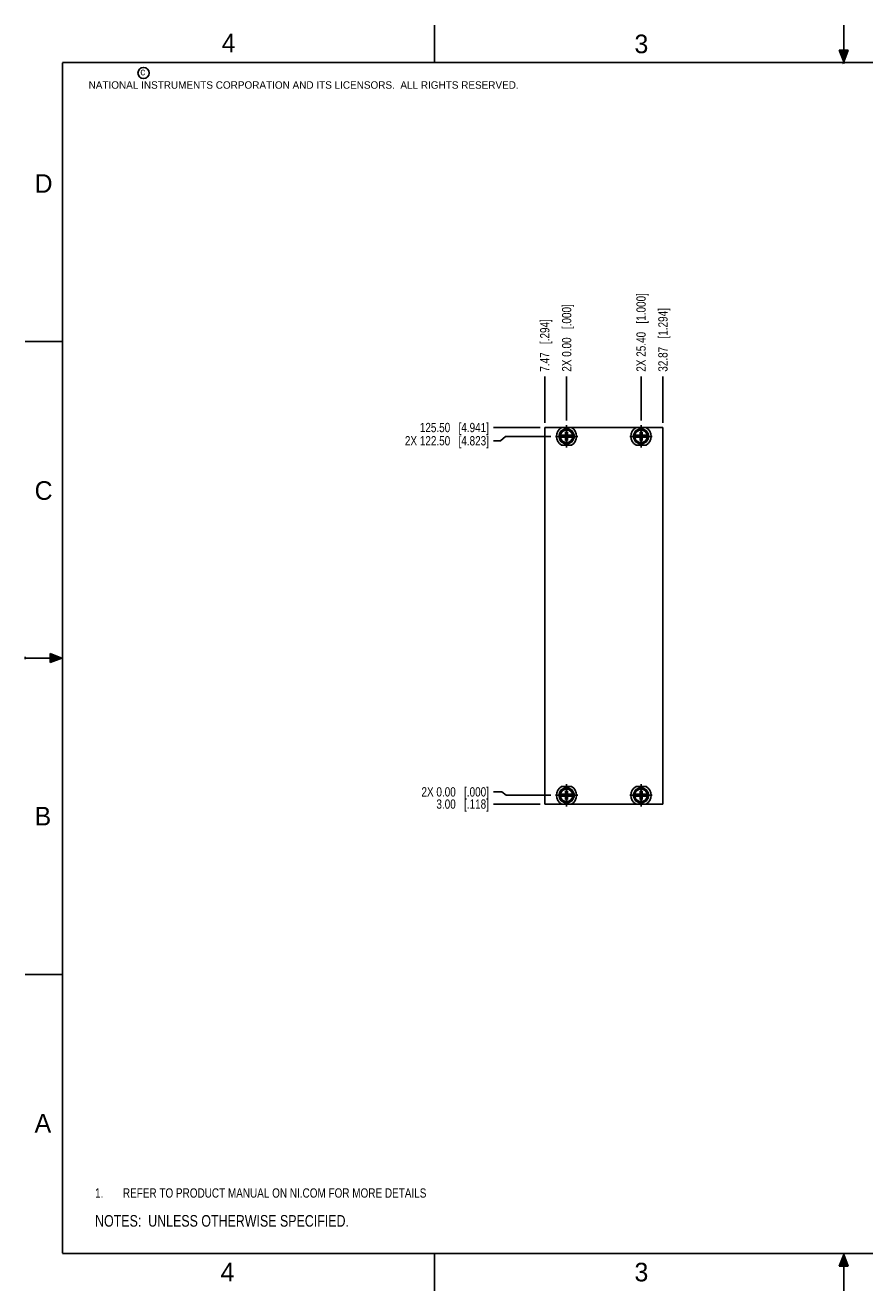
# Model space of a CAD drawing. Header units: inches. Extents: x 0 to 22, y 0 to 17.
# Tile 1 of 8: x 0 to 11.3, y 0 to 17. Entities that reach past the tile are written whole.
import ezdxf

# ---------------------------------------------------------------- set-up
doc = ezdxf.new("R2010")
doc.units = ezdxf.units.IN
doc.header["$LTSCALE"] = 1.21
doc.header["$MEASUREMENT"] = 0
doc.linetypes.add('CENTER', pattern=[0.6, 0.375, -0.075, 0.075, -0.075])
doc.layers.get('0').update_dxf_attribs({"linetype": 'CONTINUOUS'})
for name, color, linetype in [('DEFAULT_1', 7, 'CENTER'), ('DETAIL', 7, 'CONTINUOUS'), ('DIMENSIONS', 7, 'CONTINUOUS')]:
    doc.layers.add(name, color=color, linetype=linetype)
doc.styles.get("Standard").update_dxf_attribs({"font": 'txt', "width": 0.8})
doc.styles.add('TEXTSTYLE_2', font='txt')
doc.dimstyles.new('DIMSTYLE_1', dxfattribs={"dimtxt": 0.125, "dimasz": 0.18, "dimexe": 0.125, "dimexo": 0.0625, "dimgap": 0.03125, "dimtad": 0, "dimtih": 1, "dimtoh": 1, "dimzin": 0, "dimdsep": 46, "dimtxsty": 'STANDARD', "dimblk": '_FILLED', "dimblk1": '_FILLED', "dimblk2": '_FILLED', "dimcen": 0.09, "dimazin": 0, "dimtp": 0.01, "dimtm": 0.01, "dimtfac": 1, "dimtofl": 0, "dimtmove": 0, "dimatfit": 3, "dimldrblk": '_FILLED', "dimfxl": 1, "dimtolj": 1, "dimtzin": 0, "dimarcsym": 0})

# ---------------------------------------------------------------- blocks, each defined once
blk = doc.blocks.new('CUSTOM_NOTE_BL0', base_point=(3.625, 1.312))
at = {"color": 2, "linetype": 'CONTINUOUS', "width": 0.8}
for s, p in [('1.', (0.938, 1.25)), ('REFER TO PRODUCT MANUAL ON NI.COM FOR MORE DETAILS', (1.312, 1.25))]:
    blk.add_text(s, height=0.125, dxfattribs=at).set_placement(p)
blk = doc.blocks.new('*D0')
at = {"layer": 'DIMENSIONS', "color": 2, "linetype": 'CONTINUOUS'}
blk.add_line((6.92, 6.537), (6.295, 6.537), dxfattribs=at)
at = {"layer": 'DIMENSIONS', "color": 2, "linetype": 'CONTINUOUS', "insert": (6.232, 6.6), "char_height": 0.125, "width": 1.125, "attachment_point": 3, "line_spacing_factor": 0.9}
blk.add_mtext('3.00{\\ftxt.shx;\\W1.000000;\\H0.125000; }[.118]', dxfattribs=at)
blk = doc.blocks.new('_FILLED')
at = {"color": 0, "linetype": 'BYBLOCK'}
blk.add_solid([(0, 0), (-1, 0.174), (-1, -0.174)], dxfattribs=at)
blk = doc.blocks.new('*D1')
at = {"layer": 'DIMENSIONS', "color": 2, "linetype": 'CONTINUOUS'}
for p, q in [((6.404, 6.702), (6.295, 6.702)), ((6.464, 6.655), (6.404, 6.702)), ((7.064, 6.655), (6.464, 6.655))]:
    blk.add_line(p, q, dxfattribs=at)
at = {"layer": 'DIMENSIONS', "color": 2, "linetype": 'CONTINUOUS', "insert": (6.232, 6.764), "char_height": 0.125, "width": 1.425, "attachment_point": 3, "line_spacing_factor": 0.9}
blk.add_mtext('2X 0.00{\\ftxt.shx;\\W1.000000;\\H0.125000; }[.000]', dxfattribs=at)
blk = doc.blocks.new('*D2')
at = {"layer": 'DIMENSIONS', "color": 2, "linetype": 'CONTINUOUS'}
for p, q in [((6.386, 11.419), (6.295, 11.419)), ((6.454, 11.478), (6.386, 11.419)), ((7.064, 11.478), (6.454, 11.478))]:
    blk.add_line(p, q, dxfattribs=at)
at = {"layer": 'DIMENSIONS', "color": 2, "linetype": 'CONTINUOUS', "insert": (6.232, 11.481), "char_height": 0.125, "width": 1.725, "attachment_point": 3, "line_spacing_factor": 0.9}
blk.add_mtext('2X 122.50{\\ftxt.shx;\\W1.000000;\\H0.125000; }[4.823]', dxfattribs=at)
blk = doc.blocks.new('*D3')
at = {"layer": 'DIMENSIONS', "color": 2, "linetype": 'CONTINUOUS'}
blk.add_line((6.92, 11.596), (6.295, 11.596), dxfattribs=at)
at = {"layer": 'DIMENSIONS', "color": 2, "linetype": 'CONTINUOUS', "insert": (6.232, 11.659), "char_height": 0.125, "width": 1.425, "attachment_point": 3, "line_spacing_factor": 0.9}
blk.add_mtext('125.50{\\ftxt.shx;\\W1.000000;\\H0.125000; }[4.941]', dxfattribs=at)
blk = doc.blocks.new('*D4')
at = {"layer": 'DIMENSIONS', "color": 2, "linetype": 'CONTINUOUS'}
blk.add_line((6.982, 11.659), (6.982, 12.284), dxfattribs=at)
at = {"layer": 'DIMENSIONS', "color": 2, "linetype": 'CONTINUOUS', "insert": (6.92, 12.346), "char_height": 0.125, "width": 1.125, "attachment_point": 1, "rotation": 90, "line_spacing_factor": 0.9}
blk.add_mtext('7.47{\\ftxt.shx;\\W1.000000;\\H0.125000; }[.294]', dxfattribs=at)
blk = doc.blocks.new('*D5')
at = {"layer": 'DIMENSIONS', "color": 2, "linetype": 'CONTINUOUS'}
blk.add_line((7.276, 11.69), (7.276, 12.284), dxfattribs=at)
at = {"layer": 'DIMENSIONS', "color": 2, "linetype": 'CONTINUOUS', "insert": (7.214, 12.346), "char_height": 0.125, "width": 1.425, "attachment_point": 1, "rotation": 90, "line_spacing_factor": 0.9}
blk.add_mtext('2X 0.00{\\ftxt.shx;\\W1.000000;\\H0.125000; }[.000]', dxfattribs=at)
blk = doc.blocks.new('*D6')
at = {"layer": 'DIMENSIONS', "color": 2, "linetype": 'CONTINUOUS'}
blk.add_line((8.276, 11.69), (8.276, 12.284), dxfattribs=at)
at = {"layer": 'DIMENSIONS', "color": 2, "linetype": 'CONTINUOUS', "insert": (8.214, 12.346), "char_height": 0.125, "width": 1.625, "attachment_point": 1, "rotation": 90, "line_spacing_factor": 0.9}
blk.add_mtext('2X 25.40{\\ftxt.shx;\\W1.000000;\\H0.125000; }[1.000]', dxfattribs=at)
blk = doc.blocks.new('*D7')
at = {"layer": 'DIMENSIONS', "color": 2, "linetype": 'CONTINUOUS'}
blk.add_line((8.57, 11.659), (8.57, 12.284), dxfattribs=at)
at = {"layer": 'DIMENSIONS', "color": 2, "linetype": 'CONTINUOUS', "insert": (8.508, 12.346), "char_height": 0.125, "width": 1.325, "attachment_point": 1, "rotation": 90, "line_spacing_factor": 0.9}
blk.add_mtext('32.87{\\ftxt.shx;\\W1.000000;\\H0.125000; }[1.294]', dxfattribs=at)
blk = doc.blocks.new('NOTES_HEADER_BL2', base_point=(3.1215, 0.9375))
at = {"layer": 'DETAIL', "color": 2, "linetype": 'CONTINUOUS', "width": 0.8}
blk.add_text('NOTES:  UNLESS OTHERWISE SPECIFIED.', height=0.156, dxfattribs=at).set_placement((0.9375, 0.8595))

msp = doc.modelspace()

# ---------------------------------------------------------------- hatches: boundary and pattern name
at = {"linetype": 'CONTINUOUS'}
for points in [[(11, 16.51), (10.938, 16.666), (11.062, 16.666)], [(0.334, 8.562), (0.49, 8.5), (0.334, 8.438)], [(10.938, 0.329), (11, 0.485), (11.062, 0.329)]]:
    msp.add_hatch(color=2, dxfattribs=at).paths.add_polyline_path(points)

# ---------------------------------------------------------------- linework, layer by layer
at = {"color": 2, "linetype": 'CONTINUOUS'}
for p, q in [((5.5, 16.5), (5.5, 17)), ((11, 16.485), (11, 17)), ((11, 16.51), (10.938, 16.666)), ((10.938, 16.666), (11.062, 16.666)), ((11.062, 16.666), (11, 16.51)), ((11.015, 16.515), (10.985, 16.485)), ((10.985, 16.485), (11, 16.515)), ((11, 16.485), (11.015, 16.515)), ((0, 12.75), (0.5, 12.75)), ((0, 8.515), (0, 8.485)), ((0.334, 8.438), (0.334, 8.562)), ((0.334, 8.562), (0.49, 8.5)), ((0.49, 8.5), (0, 8.5)), ((0.49, 8.5), (0.334, 8.438)), ((0, 4.25), (0.5, 4.25)), ((5.5, 0), (5.5, 0.5)), ((10.938, 0.329), (11, 0.485)), ((11, 0.485), (11.062, 0.329)), ((11, 0), (11, 0.485)), ((11.062, 0.329), (10.938, 0.329))]:
    msp.add_line(p, q, dxfattribs=at)
at = {"color": 7, "linetype": 'CONTINUOUS'}
for p, q in [((6.982, 6.537), (6.982, 11.596)), ((6.982, 11.596), (8.57, 11.596)), ((7.344, 11.595), (7.209, 11.595)), ((8.344, 11.595), (8.209, 11.595)), ((8.57, 11.596), (8.57, 6.537)), ((7.182, 11.492), (7.265, 11.492)), ((7.182, 11.465), (7.265, 11.465)), ((7.228, 11.467), (7.228, 11.49)), ((7.228, 11.49), (7.325, 11.467)), ((7.228, 11.467), (7.325, 11.49)), ((7.265, 11.49), (7.228, 11.49)), ((7.228, 11.467), (7.265, 11.467)), ((7.263, 11.421), (7.29, 11.535)), ((7.263, 11.492), (7.263, 11.535)), ((7.29, 11.421), (7.263, 11.535)), ((7.263, 11.535), (7.29, 11.535)), ((7.263, 11.421), (7.263, 11.465)), ((7.29, 11.421), (7.263, 11.421)), ((7.265, 11.492), (7.265, 11.49)), ((7.265, 11.467), (7.288, 11.49)), ((7.288, 11.467), (7.265, 11.49)), ((7.265, 11.465), (7.265, 11.467)), ((7.288, 11.492), (7.288, 11.49)), ((7.288, 11.492), (7.371, 11.492)), ((7.325, 11.49), (7.288, 11.49)), ((7.288, 11.465), (7.288, 11.467)), ((7.288, 11.467), (7.325, 11.467)), ((7.288, 11.465), (7.371, 11.465)), ((7.29, 11.535), (7.29, 11.492)), ((7.29, 11.465), (7.29, 11.421)), ((7.325, 11.467), (7.325, 11.49)), ((8.182, 11.492), (8.265, 11.492)), ((8.182, 11.465), (8.265, 11.465)), ((8.228, 11.467), (8.228, 11.49)), ((8.228, 11.467), (8.325, 11.49)), ((8.265, 11.49), (8.228, 11.49)), ((8.228, 11.49), (8.325, 11.467)), ((8.228, 11.467), (8.265, 11.467)), ((8.263, 11.421), (8.29, 11.535)), ((8.263, 11.492), (8.263, 11.535)), ((8.29, 11.421), (8.263, 11.535)), ((8.263, 11.535), (8.29, 11.535)), ((8.263, 11.421), (8.263, 11.465)), ((8.29, 11.421), (8.263, 11.421)), ((8.265, 11.492), (8.265, 11.49)), ((8.265, 11.467), (8.288, 11.49)), ((8.288, 11.467), (8.265, 11.49)), ((8.265, 11.465), (8.265, 11.467)), ((8.288, 11.492), (8.288, 11.49)), ((8.288, 11.492), (8.371, 11.492)), ((8.325, 11.49), (8.288, 11.49)), ((8.288, 11.465), (8.288, 11.467)), ((8.288, 11.467), (8.325, 11.467)), ((8.288, 11.465), (8.371, 11.465)), ((8.29, 11.535), (8.29, 11.492)), ((8.29, 11.465), (8.29, 11.421)), ((8.325, 11.467), (8.325, 11.49)), ((7.209, 11.361), (7.344, 11.361)), ((8.209, 11.361), (8.344, 11.361)), ((7.182, 6.669), (7.265, 6.669)), ((7.182, 6.642), (7.265, 6.642)), ((7.344, 6.772), (7.209, 6.772)), ((7.228, 6.667), (7.325, 6.644)), ((7.265, 6.667), (7.228, 6.667)), ((7.228, 6.644), (7.325, 6.667)), ((7.228, 6.644), (7.228, 6.667)), ((7.228, 6.644), (7.265, 6.644)), ((7.263, 6.712), (7.29, 6.712)), ((7.29, 6.598), (7.263, 6.712)), ((7.263, 6.669), (7.263, 6.712)), ((7.263, 6.598), (7.29, 6.712)), ((7.263, 6.598), (7.263, 6.642)), ((7.265, 6.669), (7.265, 6.667)), ((7.288, 6.644), (7.265, 6.667)), ((7.265, 6.644), (7.288, 6.667)), ((7.265, 6.642), (7.265, 6.644)), ((7.288, 6.669), (7.371, 6.669)), ((7.288, 6.669), (7.288, 6.667)), ((7.325, 6.667), (7.288, 6.667)), ((7.288, 6.644), (7.325, 6.644)), ((7.288, 6.642), (7.288, 6.644)), ((7.288, 6.642), (7.371, 6.642)), ((7.29, 6.712), (7.29, 6.669)), ((7.29, 6.642), (7.29, 6.598)), ((7.325, 6.644), (7.325, 6.667)), ((8.182, 6.669), (8.265, 6.669)), ((8.182, 6.642), (8.265, 6.642)), ((8.344, 6.772), (8.209, 6.772)), ((8.228, 6.644), (8.325, 6.667)), ((8.265, 6.667), (8.228, 6.667)), ((8.228, 6.667), (8.325, 6.644)), ((8.228, 6.644), (8.228, 6.667)), ((8.228, 6.644), (8.265, 6.644)), ((8.263, 6.712), (8.29, 6.712)), ((8.29, 6.598), (8.263, 6.712)), ((8.263, 6.669), (8.263, 6.712)), ((8.263, 6.598), (8.29, 6.712)), ((8.263, 6.598), (8.263, 6.642)), ((8.265, 6.669), (8.265, 6.667)), ((8.265, 6.667), (8.288, 6.644)), ((8.265, 6.644), (8.288, 6.667)), ((8.265, 6.642), (8.265, 6.644)), ((8.288, 6.669), (8.371, 6.669)), ((8.288, 6.669), (8.288, 6.667)), ((8.325, 6.667), (8.288, 6.667)), ((8.288, 6.644), (8.325, 6.644)), ((8.288, 6.642), (8.288, 6.644)), ((8.288, 6.642), (8.371, 6.642)), ((8.29, 6.712), (8.29, 6.669)), ((8.29, 6.642), (8.29, 6.598)), ((8.325, 6.644), (8.325, 6.667)), ((8.57, 6.537), (6.982, 6.537)), ((7.209, 6.538), (7.344, 6.538)), ((7.29, 6.598), (7.263, 6.598)), ((8.209, 6.538), (8.344, 6.538)), ((8.29, 6.598), (8.263, 6.598))]:
    msp.add_line(p, q, dxfattribs=at)
at = {"color": 7, "linetype": 'CONTINUOUS', "const_width": 0.02}
for points in [[(0.5, 16.5), (0.5, 0.5)], [(21.5, 16.5), (0.5, 16.5)], [(0.5, 0.5), (21.5, 0.5)]]:
    msp.add_lwpolyline(points, dxfattribs=at)
at = {"color": 2, "linetype": 'CONTINUOUS'}
msp.add_circle((1.589, 16.359), 0.0754, dxfattribs=at)
at = {"color": 7, "linetype": 'CONTINUOUS'}
for centre, radius in [((7.276, 11.478), 0.102), ((7.276, 11.478), 0.098), ((8.276, 11.478), 0.102), ((8.276, 11.478), 0.098), ((7.276, 6.655), 0.102), ((7.276, 6.655), 0.098), ((8.276, 6.655), 0.102), ((8.276, 6.655), 0.098)]:
    msp.add_circle(centre, radius, dxfattribs=at)
for centre, radius, start, end in [((7.276, 11.478), 0.135, 119.9264, 240.0736), ((7.276, 11.478), 0.0947, 8.3637, 171.6363), ((7.276, 11.478), 0.0832, 9.5336, 170.4664), ((7.276, 11.478), 0.135, 299.9264, 60.0736), ((8.276, 11.478), 0.135, 119.9264, 240.0736), ((8.276, 11.478), 0.0947, 8.3637, 171.6363), ((8.276, 11.478), 0.0832, 9.5336, 170.4664), ((8.276, 11.478), 0.135, 299.9264, 60.0736), ((7.276, 11.478), 0.0956, 171.7166, 188.2834), ((7.276, 11.478), 0.0947, 188.3637, 351.6363), ((7.276, 11.478), 0.0832, 189.5336, 350.4664), ((7.276, 11.478), 0.0956, 351.7166, 8.2834), ((8.276, 11.478), 0.0956, 171.7166, 188.2834), ((8.276, 11.478), 0.0947, 188.3637, 351.6363), ((8.276, 11.478), 0.0832, 189.5336, 350.4664), ((8.276, 11.478), 0.0956, 351.7166, 8.2834), ((7.276, 6.655), 0.135, 119.9264, 240.0736), ((7.276, 6.655), 0.0956, 171.7166, 188.2834), ((7.276, 6.655), 0.0947, 8.3637, 171.6363), ((7.276, 6.655), 0.0947, 188.3637, 351.6363), ((7.276, 6.655), 0.0832, 9.5336, 170.4664), ((7.276, 6.655), 0.0832, 189.5336, 350.4664), ((7.276, 6.655), 0.135, 299.9264, 60.0736), ((7.276, 6.655), 0.0956, 351.7166, 8.2834), ((8.276, 6.655), 0.135, 119.9264, 240.0736), ((8.276, 6.655), 0.0956, 171.7166, 188.2834), ((8.276, 6.655), 0.0947, 8.3637, 171.6363), ((8.276, 6.655), 0.0947, 188.3637, 351.6363), ((8.276, 6.655), 0.0832, 9.5336, 170.4664), ((8.276, 6.655), 0.0832, 189.5336, 350.4664), ((8.276, 6.655), 0.135, 299.9264, 60.0736), ((8.276, 6.655), 0.0956, 351.7166, 8.2834)]:
    msp.add_arc(centre, radius, start, end, dxfattribs=at)
at = {"layer": 'DEFAULT_1', "color": 7, "linetype": 'CENTER'}
for p, q in [((7.276, 11.478), (7.276, 11.628)), ((8.276, 11.478), (8.276, 11.628)), ((7.276, 11.478), (7.127, 11.478)), ((7.276, 11.478), (7.276, 11.329)), ((7.276, 11.478), (7.426, 11.478)), ((8.276, 11.478), (8.127, 11.478)), ((8.276, 11.478), (8.276, 11.329)), ((8.276, 11.478), (8.426, 11.478)), ((7.276, 6.655), (7.276, 6.805)), ((8.276, 6.655), (8.276, 6.805)), ((7.276, 6.655), (7.127, 6.655)), ((7.276, 6.655), (7.426, 6.655)), ((7.276, 6.655), (7.276, 6.506)), ((8.276, 6.655), (8.127, 6.655)), ((8.276, 6.655), (8.426, 6.655)), ((8.276, 6.655), (8.276, 6.506))]:
    msp.add_line(p, q, dxfattribs=at)

# ---------------------------------------------------------------- block references
at = {"color": 2, "linetype": 'CONTINUOUS'}
msp.add_blockref('CUSTOM_NOTE_BL0', (3.625, 1.312), dxfattribs=at)
at = {"layer": 'DETAIL', "color": 2, "linetype": 'CONTINUOUS'}
msp.add_blockref('NOTES_HEADER_BL2', (3.122, 0.938), dxfattribs=at)

# ---------------------------------------------------------------- texts
at = {"color": 2, "linetype": 'CONTINUOUS', "attachment_point": 1, "line_spacing_factor": 0.9, "style": 'TEXTSTYLE_2'}
for s, insert, char_height, width in [('4', (2.64, 16.887), 0.25, 0.25), ('3', (8.188, 16.875), 0.25, 0.25), ('c', (1.546, 16.428), 0.1, 0.1), ('NATIONAL INSTRUMENTS CORPORATION AND ITS LICENSORS.  ALL RIGHTS RESERVED.', (0.851, 16.248), 0.1, 7.3), ('D', (0.125, 15), 0.25, 0.25), ('C', (0.125, 10.875), 0.25, 0.25), ('B', (0.125, 6.5), 0.25, 0.25), ('A', (0.125, 2.375), 0.25, 0.25), ('4', (2.625, 0.375), 0.25, 0.25), ('3', (8.188, 0.375), 0.25, 0.25)]:
    msp.add_mtext(s, dxfattribs=dict(at, insert=insert, char_height=char_height, width=width))

# ---------------------------------------------------------------- dimensions: what is measured, and where the dimension line sits
at = {"layer": 'DIMENSIONS', "color": 2, "linetype": 'CONTINUOUS'}
for feature_location, offset, dtype, origin, picture, middle in [((8.276, 11.69), (0, 0.593), 1, (7.276, 11.628), '*D6', (8.276, 13.159)), ((7.276359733, 11.690301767), (0, 0.593492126), 1, (7.276359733, 11.627801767), '*D5', (7.276359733, 13.058793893)), ((7.064, 11.478), (-0.769, -0.059), 0, (7.127, 6.655), '*D2', (5.37, 11.419)), ((7.064351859, 6.655293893), (-0.769492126, 0.046454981), 0, (7.126851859, 6.655293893), '*D1', (5.519859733, 6.701748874))]:
    dim = msp.add_ordinate_dim(feature_location=feature_location, offset=offset, dtype=dtype, origin=origin, text='2X <>', dimstyle='DIMSTYLE_1', dxfattribs=at)
    dim.commit()
    dim.dimension.update_dxf_attribs({"geometry": picture, "text_midpoint": middle})
for feature_location, offset, dtype, origin, picture, middle in [((8.57, 11.659), (0, 0.625), 1, (7.276, 11.596), '*D7', (8.57, 13.009)), ((6.982, 11.659), (0, 0.625), 1, (7.276, 11.628), '*D4', (6.982, 12.909)), ((6.92, 11.596), (-0.625, 0), 0, (6.982, 6.655), '*D3', (5.52, 11.596)), ((6.92, 6.537), (-0.625, 0), 0, (7.127, 6.655), '*D0', (5.67, 6.537))]:
    dim = msp.add_ordinate_dim(feature_location=feature_location, offset=offset, dtype=dtype, origin=origin, dimstyle='DIMSTYLE_1', dxfattribs=at)
    dim.commit()
    dim.dimension.update_dxf_attribs({"geometry": picture, "text_midpoint": middle})

doc.saveas('drawing.dxf')
